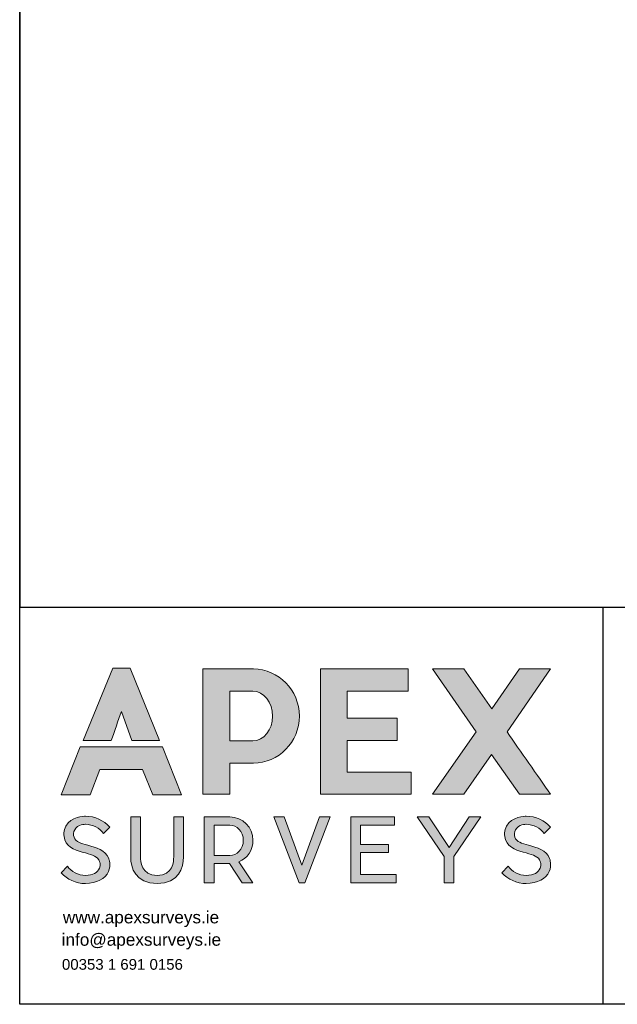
# Model space of a CAD drawing. Extents: x 635157 to 635442, y 694407 to 694910.
# Tile 2 of 104: x 635238 to 635263, y 694407 to 694447. Entities that reach past the tile are written whole.
import ezdxf

# ---------------------------------------------------------------- set-up
doc = ezdxf.new("R2010")
doc.units = 0
doc.header["$MEASUREMENT"] = 0
doc.layers.add('APEX TITLE BLOCK', color=86, linetype='CONTINUOUS')
doc.layers.add('LAYOUTS', color=9, linetype='CONTINUOUS')
doc.styles.add('Arial', font='arial.ttf')

# ---------------------------------------------------------------- blocks, each defined once
blk = doc.blocks.new('TitleBlock')
at = {"layer": 'APEX TITLE BLOCK', "true_color": 0x0fa54c}
h = blk.add_hatch(color=114, dxfattribs=at)
h.dxf.hatch_style = 2
edge = h.paths.add_edge_path()
edge.add_spline(control_points=[(18.62, -27.21), (19.35, -25.36), (20.09, -22.99), (20.72, -21.28), (20.72, -21.28), (22.83, -27.21), (22.83, -27.21), (22.83, -27.21), (28.53, -27.21), (28.53, -27.21), (28.53, -27.21), (22.49, -12.42), (22.49, -12.42), (22.49, -12.42), (18.98, -12.42), (18.98, -12.42), (18.98, -12.42), (12.93, -27.21), (12.93, -27.21), (12.93, -27.21), (18.62, -27.21), (18.62, -27.21)], knot_values=[0, 0, 0, 0, 1, 1, 1, 2, 2, 2, 3, 3, 3, 4, 4, 4, 5, 5, 5, 6, 6, 6, 7, 7, 7, 7], degree=3, periodic=0)
at = {"layer": 'APEX TITLE BLOCK'}
h = blk.add_hatch(color=7, dxfattribs=at)
h.dxf.hatch_style = 2
edge = h.paths.add_edge_path()
edge.add_spline(control_points=[(47.63, -31.81), (47.63, -31.81), (42.82, -31.81), (42.82, -31.81), (42.82, -31.81), (42.82, -38.16), (42.82, -38.16), (42.82, -38.16), (37.33, -38.16), (37.33, -38.16), (37.33, -38.16), (37.33, -12.58), (37.33, -12.58), (37.33, -12.58), (47.63, -12.58), (47.63, -12.58), (52.81, -12.61), (57.01, -16.91), (57.01, -22.19), (57.01, -27.52), (52.81, -31.78), (47.63, -31.81)], knot_values=[0, 0, 0, 0, 1, 1, 1, 2, 2, 2, 3, 3, 3, 4, 4, 4, 5, 5, 5, 6, 6, 6, 7, 7, 7, 7], degree=3, periodic=0)
edge = h.paths.add_edge_path()
edge.add_spline(control_points=[(51.55, -22.19), (51.55, -19.43), (49.74, -17.11), (47.56, -17.11), (47.56, -17.11), (42.82, -17.11), (42.82, -17.11), (42.82, -17.11), (42.82, -27.28), (42.82, -27.28), (42.82, -27.28), (47.56, -27.28), (47.56, -27.28), (49.74, -27.28), (51.55, -24.99), (51.55, -22.19)], knot_values=[0, 0, 0, 0, 1, 1, 1, 2, 2, 2, 3, 3, 3, 4, 4, 4, 5, 5, 5, 5], degree=3, periodic=0)
h = blk.add_hatch(color=7, dxfattribs=at)
h.dxf.hatch_style = 2
h.paths.add_polyline_path([(79.82, -33.62), (79.82, -38.16), (61.34, -38.16), (61.34, -12.58), (79.21, -12.58), (79.21, -17.11), (66.79, -17.11), (66.79, -22.6), (76.96, -22.6), (76.96, -27.17), (66.79, -27.17), (66.79, -33.62)])
h = blk.add_hatch(color=7, dxfattribs=at)
h.dxf.hatch_style = 2
edge = h.paths.add_edge_path()
edge.add_spline(control_points=[(99.36, -25.44), (102.06, -29.32), (105.61, -34.34), (108.2, -38.16), (108.2, -38.16), (101.89, -38.16), (101.89, -38.16), (101.89, -38.16), (96.19, -30.01), (96.19, -30.01), (96.19, -30.01), (90.53, -38.16), (90.53, -38.16), (90.53, -38.16), (84.15, -38.16), (84.15, -38.16), (84.15, -38.16), (93.05, -25.4), (93.05, -25.4), (93.05, -25.4), (84.15, -12.58), (84.15, -12.58), (84.15, -12.58), (90.53, -12.58), (90.53, -12.58), (90.53, -12.58), (96.23, -20.76), (96.23, -20.76), (96.23, -20.76), (101.92, -12.58), (101.92, -12.58), (101.92, -12.58), (108.23, -12.58), (108.23, -12.58), (108.23, -12.58), (99.36, -25.44), (99.36, -25.44)], knot_values=[0, 0, 0, 0, 1, 1, 1, 2, 2, 2, 3, 3, 3, 4, 4, 4, 5, 5, 5, 6, 6, 6, 7, 7, 7, 8, 8, 8, 9, 9, 9, 10, 10, 10, 11, 11, 11, 12, 12, 12, 12], degree=3, periodic=0)
h = blk.add_hatch(color=7, dxfattribs=at)
h.dxf.hatch_style = 2
edge = h.paths.add_edge_path()
edge.add_spline(control_points=[(23.32, -28.5), (23.32, -28.5), (23.35, -28.5), (23.35, -28.5), (23.35, -28.5), (18.09, -28.5), (18.09, -28.5), (18.1, -28.5), (18.11, -28.5), (18.12, -28.5), (18.12, -28.5), (12.36, -28.5), (12.36, -28.5), (12.36, -28.5), (8.44, -38.29), (8.44, -38.29), (8.44, -38.29), (14.34, -38.29), (14.34, -38.29), (14.34, -38.29), (16.35, -33.12), (16.35, -33.12), (16.35, -33.12), (25.05, -33.12), (25.05, -33.12), (25.05, -33.12), (27.13, -38.29), (27.13, -38.29), (27.13, -38.29), (33, -38.29), (33, -38.29), (33, -38.29), (29.09, -28.5), (29.09, -28.5), (29.09, -28.5), (23.32, -28.5), (23.32, -28.5)], knot_values=[0, 0, 0, 0, 1, 1, 1, 2, 2, 2, 3, 3, 3, 4, 4, 4, 5, 5, 5, 6, 6, 6, 7, 7, 7, 8, 8, 8, 9, 9, 9, 10, 10, 10, 11, 11, 11, 12, 12, 12, 12], degree=3, periodic=0)
h = blk.add_hatch(color=7, dxfattribs=at)
h.dxf.hatch_style = 2
edge = h.paths.add_edge_path()
edge.add_spline(control_points=[(18.1, -53.88), (17.46, -55.4), (15.65, -56.35), (13.4, -56.37), (11.46, -56.37), (9.69, -55.51), (8.44, -54.15), (8.44, -54.15), (9.76, -52.83), (9.76, -52.83), (10.39, -53.94), (11.98, -54.72), (13.4, -54.72), (14.96, -54.7), (15.87, -54.13), (16.24, -53.24), (16.53, -52.58), (16.3, -51.87), (16.28, -51.85), (15.9, -50.81), (14.87, -50.58), (13.4, -50.13), (11.74, -49.63), (9.83, -49.22), (9.21, -47.47), (8.87, -46.56), (8.96, -45.51), (9.42, -44.65), (10.46, -42.69), (13.1, -42.63), (13.4, -42.63), (15.37, -42.63), (17.12, -43.49), (18.37, -44.87), (18.37, -44.87), (17.06, -46.17), (17.06, -46.17), (16.33, -45.1), (14.9, -44.28), (13.4, -44.28), (13.39, -44.28), (11.81, -44.28), (11.21, -45.42), (10.98, -45.87), (10.92, -46.45), (11.08, -46.92), (11.44, -47.9), (12.46, -48.13), (13.89, -48.56), (15.58, -49.08), (17.49, -49.47), (18.17, -51.28), (18.22, -51.4), (18.65, -52.62), (18.1, -53.88)], knot_values=[0, 0, 0, 0, 1, 1, 1, 2, 2, 2, 3, 3, 3, 4, 4, 4, 5, 5, 5, 6, 6, 6, 7, 7, 7, 8, 8, 8, 9, 9, 9, 10, 10, 10, 11, 11, 11, 12, 12, 12, 13, 13, 13, 14, 14, 14, 15, 15, 15, 16, 16, 16, 17, 17, 17, 18, 18, 18, 18], degree=3, periodic=0)
h = blk.add_hatch(color=7, dxfattribs=at)
h.dxf.hatch_style = 2
edge = h.paths.add_edge_path()
edge.add_spline(control_points=[(33.38, -42.79), (33.38, -42.79), (33.38, -50.94), (33.38, -50.94), (33.38, -53.1), (32.53, -56.37), (28.03, -56.37), (23.53, -56.37), (22.63, -53.1), (22.63, -50.94), (22.63, -50.94), (22.63, -42.79), (22.63, -42.79), (22.63, -42.79), (24.62, -42.79), (24.62, -42.79), (24.62, -42.79), (24.62, -50.94), (24.62, -50.94), (24.62, -51.74), (24.79, -54.72), (28.03, -54.72), (31.26, -54.72), (31.4, -51.74), (31.4, -50.94), (31.4, -50.94), (31.4, -42.79), (31.4, -42.79), (31.4, -42.79), (33.38, -42.79), (33.38, -42.79)], knot_values=[0, 0, 0, 0, 1, 1, 1, 2, 2, 2, 3, 3, 3, 4, 4, 4, 5, 5, 5, 6, 6, 6, 7, 7, 7, 8, 8, 8, 9, 9, 9, 10, 10, 10, 10], degree=3, periodic=0)
h = blk.add_hatch(color=7, dxfattribs=at)
h.dxf.hatch_style = 2
edge = h.paths.add_edge_path()
edge.add_spline(control_points=[(44.69, -51.94), (44.69, -51.94), (47.56, -56.19), (47.56, -56.19), (47.56, -56.19), (45.37, -56.19), (45.37, -56.19), (45.37, -56.19), (42.74, -52.29), (42.74, -52.29), (42.74, -52.29), (39.62, -52.29), (39.62, -52.29), (39.62, -52.29), (39.62, -56.19), (39.62, -56.19), (39.62, -56.19), (37.64, -56.19), (37.64, -56.19), (37.64, -56.19), (37.64, -52.29), (37.64, -52.29), (37.64, -52.29), (37.64, -50.65), (37.64, -50.65), (37.64, -50.65), (37.64, -44.44), (37.64, -44.44), (37.64, -44.44), (37.64, -42.79), (37.64, -42.79), (37.64, -42.79), (39.62, -42.79), (39.62, -42.79), (39.62, -42.79), (42.83, -42.79), (42.83, -42.79), (45.46, -42.81), (47.56, -44.85), (47.56, -47.54), (47.56, -49.58), (46.39, -51.22), (44.69, -51.94)], knot_values=[0, 0, 0, 0, 1, 1, 1, 2, 2, 2, 3, 3, 3, 4, 4, 4, 5, 5, 5, 6, 6, 6, 7, 7, 7, 8, 8, 8, 9, 9, 9, 10, 10, 10, 11, 11, 11, 12, 12, 12, 13, 13, 13, 14, 14, 14, 14], degree=3, periodic=0)
edge = h.paths.add_edge_path()
edge.add_spline(control_points=[(39.62, -50.65), (39.62, -50.65), (42.82, -50.65), (42.82, -50.65), (44.33, -50.65), (45.58, -49.37), (45.58, -47.54), (45.58, -45.74), (44.33, -44.44), (42.82, -44.44), (42.82, -44.44), (39.62, -44.44), (39.62, -44.44), (39.62, -44.44), (39.62, -50.65), (39.62, -50.65)], knot_values=[0, 0, 0, 0, 1, 1, 1, 2, 2, 2, 3, 3, 3, 4, 4, 4, 5, 5, 5, 5], degree=3, periodic=0)
h = blk.add_hatch(color=7, dxfattribs=at)
h.dxf.hatch_style = 2
h.paths.add_polyline_path([(56.98, -56.19), (51.82, -42.79), (53.94, -42.79), (57.55, -52.65), (61.14, -42.79), (63.26, -42.79), (58.1, -56.19)])
h = blk.add_hatch(color=7, dxfattribs=at)
h.dxf.hatch_style = 2
h.paths.add_polyline_path([(76.77, -54.54), (76.77, -56.19), (67.52, -56.19), (67.52, -42.79), (76.43, -42.79), (76.43, -44.44), (69.5, -44.44), (69.5, -48.4), (75.16, -48.4), (75.16, -50.06), (69.5, -50.06), (69.5, -54.54)])
h = blk.add_hatch(color=7, dxfattribs=at)
h.dxf.hatch_style = 2
h.paths.add_polyline_path([(94.04, -42.79), (88.52, -50.87), (88.52, -56.19), (86.54, -56.19), (86.54, -50.87), (81.02, -42.79), (83.43, -42.79), (87.52, -49.04), (91.63, -42.79)])
h = blk.add_hatch(color=7, dxfattribs=at)
h.dxf.hatch_style = 2
edge = h.paths.add_edge_path()
edge.add_spline(control_points=[(107.95, -53.88), (107.31, -55.4), (105.51, -56.35), (103.26, -56.37), (101.31, -56.37), (99.54, -55.51), (98.29, -54.15), (98.29, -54.15), (99.61, -52.83), (99.61, -52.83), (100.24, -53.94), (101.83, -54.72), (103.26, -54.72), (104.81, -54.7), (105.72, -54.13), (106.1, -53.24), (106.38, -52.58), (106.15, -51.87), (106.13, -51.85), (105.76, -50.81), (104.72, -50.58), (103.26, -50.13), (101.6, -49.63), (99.69, -49.22), (99.06, -47.47), (98.72, -46.56), (98.81, -45.51), (99.27, -44.65), (100.31, -42.69), (102.95, -42.63), (103.26, -42.63), (105.22, -42.63), (106.97, -43.49), (108.22, -44.87), (108.22, -44.87), (106.92, -46.17), (106.92, -46.17), (106.18, -45.1), (104.76, -44.28), (103.26, -44.28), (103.24, -44.28), (101.67, -44.28), (101.06, -45.42), (100.83, -45.87), (100.77, -46.45), (100.94, -46.92), (101.29, -47.9), (102.31, -48.13), (103.74, -48.56), (105.44, -49.08), (107.35, -49.47), (108.02, -51.28), (108.08, -51.4), (108.51, -52.62), (107.95, -53.88)], knot_values=[0, 0, 0, 0, 1, 1, 1, 2, 2, 2, 3, 3, 3, 4, 4, 4, 5, 5, 5, 6, 6, 6, 7, 7, 7, 8, 8, 8, 9, 9, 9, 10, 10, 10, 11, 11, 11, 12, 12, 12, 13, 13, 13, 14, 14, 14, 15, 15, 15, 16, 16, 16, 17, 17, 17, 18, 18, 18, 18], degree=3, periodic=0)
at = {"layer": 'APEX TITLE BLOCK', "color": 114, "true_color": 0x0fa54c}
for p, q in [((0, 0), (801, 0)), ((118.87, 0), (118.87, -81)), ((118.87, 0), (118.87, -79.18))]:
    blk.add_line(p, q, dxfattribs=at)
blk.add_lwpolyline([(801, 473), (801, -81), (0, -81), (0, 473)], close=True, dxfattribs=at)
at = {"layer": 'APEX TITLE BLOCK', "lineweight": 0}
for points in [[(79.82, -33.62), (79.82, -38.16), (61.34, -38.16), (61.34, -12.58), (79.21, -12.58), (79.21, -17.11), (66.79, -17.11), (66.79, -22.6), (76.96, -22.6), (76.96, -27.17), (66.79, -27.17), (66.79, -33.62), (79.82, -33.62)], [(56.98, -56.19), (51.82, -42.79), (53.94, -42.79), (57.55, -52.65), (61.14, -42.79), (63.26, -42.79), (58.1, -56.19), (56.98, -56.19)], [(76.77, -54.54), (76.77, -56.19), (67.52, -56.19), (67.52, -42.79), (76.43, -42.79), (76.43, -44.44), (69.5, -44.44), (69.5, -48.4), (75.16, -48.4), (75.16, -50.06), (69.5, -50.06), (69.5, -54.54), (76.77, -54.54)], [(94.04, -42.79), (88.52, -50.87), (88.52, -56.19), (86.54, -56.19), (86.54, -50.87), (81.02, -42.79), (83.43, -42.79), (87.52, -49.04), (91.63, -42.79), (94.04, -42.79)]]:
    blk.add_lwpolyline(points, dxfattribs=at)
for points, knots in [([(18.62, -27.21), (19.35, -25.36), (20.09, -22.99), (20.72, -21.28), (20.72, -21.28), (22.83, -27.21), (22.83, -27.21), (22.83, -27.21), (28.53, -27.21), (28.53, -27.21), (28.53, -27.21), (22.49, -12.42), (22.49, -12.42), (22.49, -12.42), (18.98, -12.42), (18.98, -12.42), (18.98, -12.42), (12.93, -27.21), (12.93, -27.21), (12.93, -27.21), (18.62, -27.21), (18.62, -27.21)], [0, 0, 0, 0, 1, 1, 1, 2, 2, 2, 3, 3, 3, 4, 4, 4, 5, 5, 5, 6, 6, 6, 7, 7, 7, 7]), ([(47.63, -31.81), (47.63, -31.81), (42.82, -31.81), (42.82, -31.81), (42.82, -31.81), (42.82, -38.16), (42.82, -38.16), (42.82, -38.16), (37.33, -38.16), (37.33, -38.16), (37.33, -38.16), (37.33, -12.58), (37.33, -12.58), (37.33, -12.58), (47.63, -12.58), (47.63, -12.58), (52.81, -12.61), (57.01, -16.91), (57.01, -22.19), (57.01, -27.52), (52.81, -31.78), (47.63, -31.81)], [0, 0, 0, 0, 1, 1, 1, 2, 2, 2, 3, 3, 3, 4, 4, 4, 5, 5, 5, 6, 6, 6, 7, 7, 7, 7]), ([(99.36, -25.44), (102.06, -29.32), (105.61, -34.34), (108.2, -38.16), (108.2, -38.16), (101.89, -38.16), (101.89, -38.16), (101.89, -38.16), (96.19, -30.01), (96.19, -30.01), (96.19, -30.01), (90.53, -38.16), (90.53, -38.16), (90.53, -38.16), (84.15, -38.16), (84.15, -38.16), (84.15, -38.16), (93.05, -25.4), (93.05, -25.4), (93.05, -25.4), (84.15, -12.58), (84.15, -12.58), (84.15, -12.58), (90.53, -12.58), (90.53, -12.58), (90.53, -12.58), (96.23, -20.76), (96.23, -20.76), (96.23, -20.76), (101.92, -12.58), (101.92, -12.58), (101.92, -12.58), (108.23, -12.58), (108.23, -12.58), (108.23, -12.58), (99.36, -25.44), (99.36, -25.44)], [0, 0, 0, 0, 1, 1, 1, 2, 2, 2, 3, 3, 3, 4, 4, 4, 5, 5, 5, 6, 6, 6, 7, 7, 7, 8, 8, 8, 9, 9, 9, 10, 10, 10, 11, 11, 11, 12, 12, 12, 12]), ([(51.55, -22.19), (51.55, -19.43), (49.74, -17.11), (47.56, -17.11), (47.56, -17.11), (42.82, -17.11), (42.82, -17.11), (42.82, -17.11), (42.82, -27.28), (42.82, -27.28), (42.82, -27.28), (47.56, -27.28), (47.56, -27.28), (49.74, -27.28), (51.55, -24.99), (51.55, -22.19)], [0, 0, 0, 0, 1, 1, 1, 2, 2, 2, 3, 3, 3, 4, 4, 4, 5, 5, 5, 5]), ([(23.32, -28.5), (23.32, -28.5), (23.35, -28.5), (23.35, -28.5), (23.35, -28.5), (18.09, -28.5), (18.09, -28.5), (18.1, -28.5), (18.11, -28.5), (18.12, -28.5), (18.12, -28.5), (12.36, -28.5), (12.36, -28.5), (12.36, -28.5), (8.44, -38.29), (8.44, -38.29), (8.44, -38.29), (14.34, -38.29), (14.34, -38.29), (14.34, -38.29), (16.35, -33.12), (16.35, -33.12), (16.35, -33.12), (25.05, -33.12), (25.05, -33.12), (25.05, -33.12), (27.13, -38.29), (27.13, -38.29), (27.13, -38.29), (33, -38.29), (33, -38.29), (33, -38.29), (29.09, -28.5), (29.09, -28.5), (29.09, -28.5), (23.32, -28.5), (23.32, -28.5)], [0, 0, 0, 0, 1, 1, 1, 2, 2, 2, 3, 3, 3, 4, 4, 4, 5, 5, 5, 6, 6, 6, 7, 7, 7, 8, 8, 8, 9, 9, 9, 10, 10, 10, 11, 11, 11, 12, 12, 12, 12]), ([(18.1, -53.88), (17.46, -55.4), (15.65, -56.35), (13.4, -56.37), (11.46, -56.37), (9.69, -55.51), (8.44, -54.15), (8.44, -54.15), (9.76, -52.83), (9.76, -52.83), (10.39, -53.94), (11.98, -54.72), (13.4, -54.72), (14.96, -54.7), (15.87, -54.13), (16.24, -53.24), (16.53, -52.58), (16.3, -51.87), (16.28, -51.85), (15.9, -50.81), (14.87, -50.58), (13.4, -50.13), (11.74, -49.63), (9.83, -49.22), (9.21, -47.47), (8.87, -46.56), (8.96, -45.51), (9.42, -44.65), (10.46, -42.69), (13.1, -42.63), (13.4, -42.63), (15.37, -42.63), (17.12, -43.49), (18.37, -44.87), (18.37, -44.87), (17.06, -46.17), (17.06, -46.17), (16.33, -45.1), (14.9, -44.28), (13.4, -44.28), (13.39, -44.28), (11.81, -44.28), (11.21, -45.42), (10.98, -45.87), (10.92, -46.45), (11.08, -46.92), (11.44, -47.9), (12.46, -48.13), (13.89, -48.56), (15.58, -49.08), (17.49, -49.47), (18.17, -51.28), (18.22, -51.4), (18.65, -52.62), (18.1, -53.88)], [0, 0, 0, 0, 1, 1, 1, 2, 2, 2, 3, 3, 3, 4, 4, 4, 5, 5, 5, 6, 6, 6, 7, 7, 7, 8, 8, 8, 9, 9, 9, 10, 10, 10, 11, 11, 11, 12, 12, 12, 13, 13, 13, 14, 14, 14, 15, 15, 15, 16, 16, 16, 17, 17, 17, 18, 18, 18, 18]), ([(33.38, -42.79), (33.38, -42.79), (33.38, -50.94), (33.38, -50.94), (33.38, -53.1), (32.53, -56.37), (28.03, -56.37), (23.53, -56.37), (22.63, -53.1), (22.63, -50.94), (22.63, -50.94), (22.63, -42.79), (22.63, -42.79), (22.63, -42.79), (24.62, -42.79), (24.62, -42.79), (24.62, -42.79), (24.62, -50.94), (24.62, -50.94), (24.62, -51.74), (24.79, -54.72), (28.03, -54.72), (31.26, -54.72), (31.4, -51.74), (31.4, -50.94), (31.4, -50.94), (31.4, -42.79), (31.4, -42.79), (31.4, -42.79), (33.38, -42.79), (33.38, -42.79)], [0, 0, 0, 0, 1, 1, 1, 2, 2, 2, 3, 3, 3, 4, 4, 4, 5, 5, 5, 6, 6, 6, 7, 7, 7, 8, 8, 8, 9, 9, 9, 10, 10, 10, 10]), ([(44.69, -51.94), (44.69, -51.94), (47.56, -56.19), (47.56, -56.19), (47.56, -56.19), (45.37, -56.19), (45.37, -56.19), (45.37, -56.19), (42.74, -52.29), (42.74, -52.29), (42.74, -52.29), (39.62, -52.29), (39.62, -52.29), (39.62, -52.29), (39.62, -56.19), (39.62, -56.19), (39.62, -56.19), (37.64, -56.19), (37.64, -56.19), (37.64, -56.19), (37.64, -52.29), (37.64, -52.29), (37.64, -52.29), (37.64, -50.65), (37.64, -50.65), (37.64, -50.65), (37.64, -44.44), (37.64, -44.44), (37.64, -44.44), (37.64, -42.79), (37.64, -42.79), (37.64, -42.79), (39.62, -42.79), (39.62, -42.79), (39.62, -42.79), (42.83, -42.79), (42.83, -42.79), (45.46, -42.81), (47.56, -44.85), (47.56, -47.54), (47.56, -49.58), (46.39, -51.22), (44.69, -51.94)], [0, 0, 0, 0, 1, 1, 1, 2, 2, 2, 3, 3, 3, 4, 4, 4, 5, 5, 5, 6, 6, 6, 7, 7, 7, 8, 8, 8, 9, 9, 9, 10, 10, 10, 11, 11, 11, 12, 12, 12, 13, 13, 13, 14, 14, 14, 14]), ([(107.95, -53.88), (107.31, -55.4), (105.51, -56.35), (103.26, -56.37), (101.31, -56.37), (99.54, -55.51), (98.29, -54.15), (98.29, -54.15), (99.61, -52.83), (99.61, -52.83), (100.24, -53.94), (101.83, -54.72), (103.26, -54.72), (104.81, -54.7), (105.72, -54.13), (106.1, -53.24), (106.38, -52.58), (106.15, -51.87), (106.13, -51.85), (105.76, -50.81), (104.72, -50.58), (103.26, -50.13), (101.6, -49.63), (99.69, -49.22), (99.06, -47.47), (98.72, -46.56), (98.81, -45.51), (99.27, -44.65), (100.31, -42.69), (102.95, -42.63), (103.26, -42.63), (105.22, -42.63), (106.97, -43.49), (108.22, -44.87), (108.22, -44.87), (106.92, -46.17), (106.92, -46.17), (106.18, -45.1), (104.76, -44.28), (103.26, -44.28), (103.24, -44.28), (101.67, -44.28), (101.06, -45.42), (100.83, -45.87), (100.77, -46.45), (100.94, -46.92), (101.29, -47.9), (102.31, -48.13), (103.74, -48.56), (105.44, -49.08), (107.35, -49.47), (108.02, -51.28), (108.08, -51.4), (108.51, -52.62), (107.95, -53.88)], [0, 0, 0, 0, 1, 1, 1, 2, 2, 2, 3, 3, 3, 4, 4, 4, 5, 5, 5, 6, 6, 6, 7, 7, 7, 8, 8, 8, 9, 9, 9, 10, 10, 10, 11, 11, 11, 12, 12, 12, 13, 13, 13, 14, 14, 14, 15, 15, 15, 16, 16, 16, 17, 17, 17, 18, 18, 18, 18]), ([(39.62, -50.65), (39.62, -50.65), (42.82, -50.65), (42.82, -50.65), (44.33, -50.65), (45.58, -49.37), (45.58, -47.54), (45.58, -45.74), (44.33, -44.44), (42.82, -44.44), (42.82, -44.44), (39.62, -44.44), (39.62, -44.44), (39.62, -44.44), (39.62, -50.65), (39.62, -50.65)], [0, 0, 0, 0, 1, 1, 1, 2, 2, 2, 3, 3, 3, 4, 4, 4, 5, 5, 5, 5])]:
    blk.add_open_spline(points, degree=3, knots=knots, dxfattribs=at)
at = {"layer": 'APEX TITLE BLOCK', "color": 7, "style": 'Arial'}
for s, height, p in [('www.apexsurveys.ie', 2.5022, (8.8, -64.49)), ('info@apexsurveys.ie', 2.5022, (8.56, -69.05)), ('00353 1 691 0156', 2.1894, (8.61, -73.95))]:
    blk.add_text(s, height=height, dxfattribs=at).set_placement(p)

msp = doc.modelspace()

# ---------------------------------------------------------------- linework, layer by layer
at = {"layer": 'LAYOUTS', "linetype": 'ByBlock'}
msp.add_lwpolyline([(635238.208, 694423.253), (635398.408, 694423.253), (635398.408, 694517.853), (635238.208, 694517.853)], close=True, dxfattribs=at)
msp.add_lwpolyline([(635238.208, 694423.253), (635398.408, 694423.253), (635398.408, 694517.853), (635238.208, 694517.853)], close=True, dxfattribs=at)

# ---------------------------------------------------------------- block references
at = {"layer": 'APEX TITLE BLOCK', "color": 7, "linetype": 'ByBlock', "xscale": 0.2, "yscale": 0.2, "zscale": 0.2}
msp.add_blockref('TitleBlock', (635238.208, 694423.253), dxfattribs=at)

doc.saveas('drawing.dxf')
